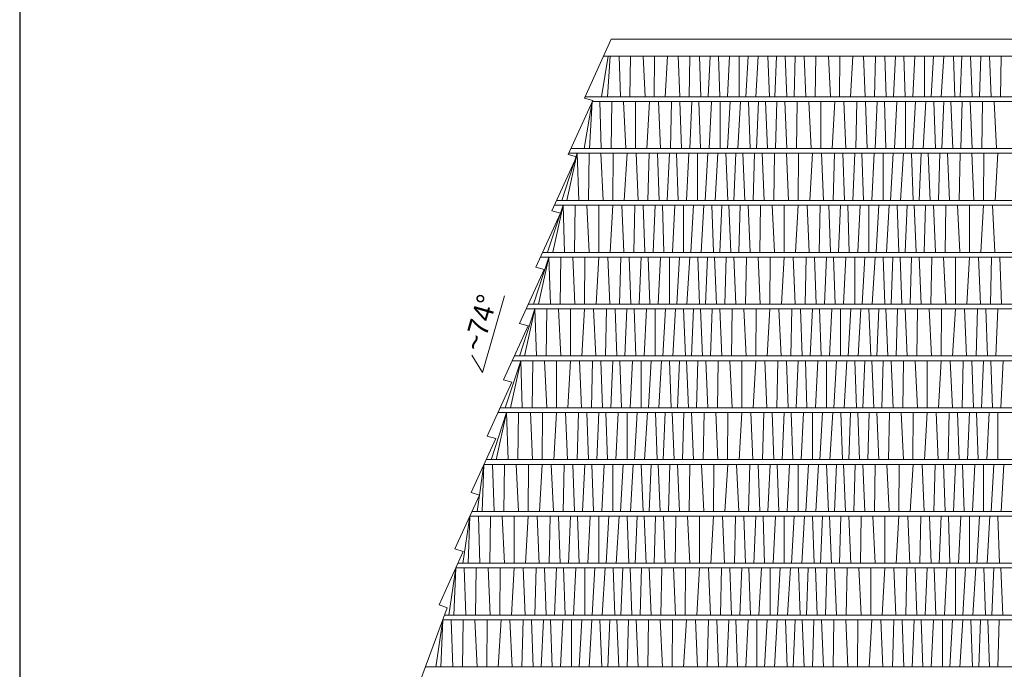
# Model space of a CAD drawing. Header units: centimetres. Extents: x 148485 to 162129, y -6573 to -2118.
# Tile 151 of 167: x 155954 to 156441, y -5745 to -5423. Entities that reach past the tile are written whole.
import ezdxf
from ezdxf.enums import TextEntityAlignment as Align

# ---------------------------------------------------------------- set-up
doc = ezdxf.new("R2010")
doc.units = ezdxf.units.CM
doc.header["$LTSCALE"] = 0.1
doc.layers.add('ELEWACJE - dach podziały', color=34, linetype='Continuous', lineweight=15)
doc.layers.add('ELEWACJE - hacz dachówki', color=251, linetype='Continuous', lineweight=9)
doc.layers.add('ozn_graficzne_PROKON', color=5, linetype='Continuous')
doc.layers.add('ozn_graficzne_R&F', color=5, linetype='Continuous')
doc.styles.add('CG', font='FL Pismo Techniczne.ttf')

msp = doc.modelspace()

# ---------------------------------------------------------------- linework, layer by layer
at = {"layer": 'ELEWACJE - dach podziały'}
for points in [[(156145.453, -5768.694), (156165.582, -5714.129), (156161.55, -5712.642), (156173.575, -5686.252), (156169.433, -5685.065), (156181.568, -5658.376), (156177.427, -5657.188), (156189.562, -5630.499), (156185.42, -5629.311), (156197.555, -5602.622), (156193.414, -5601.435), (156205.549, -5574.746), (156201.407, -5573.558), (156213.542, -5546.869), (156209.401, -5545.682), (156221.536, -5518.993), (156217.394, -5517.805), (156229.529, -5491.116), (156225.388, -5489.928), (156237.523, -5463.239), (156233.381, -5462.052), (156246.631, -5432.912), (156246.631, -5432.912)], [(156233.381, -5462.052), (156246.631, -5432.912), (156834.447, -5432.912)], [(156842.153, -5461.379), (156233.687, -5461.379)], [(156854.314, -5487.033), (156226.75, -5487.033)], [(156866.474, -5512.688), (156219.721, -5512.688)], [(157101.535, -5538.353), (156212.733, -5538.353)], [(157101.535, -5563.996), (156205.755, -5563.996)], [(157101.535, -5589.606), (156198.792, -5589.606)], [(157101.535, -5615.261), (156191.809, -5615.261)], [(157101.535, -5640.878), (156184.843, -5640.878)], [(157101.535, -5666.532), (156177.86, -5666.532)], [(157101.535, -5692.141), (156170.892, -5692.141)], [(157101.535, -5717.795), (156164.229, -5717.795)], [(157101.535, -5743.404), (156154.782, -5743.404)]]:
    msp.add_lwpolyline(points, dxfattribs=at)
at = {"layer": 'ELEWACJE - hacz dachówki'}
for p, q in [((156246.111, -5441.353), (156244.878, -5461.379)), ((156250.595, -5441.353), (156251.246, -5461.379)), ((156256.123, -5441.353), (156255.808, -5461.379)), ((156262.443, -5441.353), (156263.4, -5461.379)), ((156267.981, -5441.353), (156267.907, -5461.379)), ((156274.432, -5441.353), (156273.278, -5461.379)), ((156279.729, -5441.353), (156280.611, -5461.379)), ((156285.595, -5441.353), (156285.122, -5461.379)), ((156290.259, -5441.353), (156290.969, -5461.379)), ((156294.613, -5461.379), (156295.488, -5441.353)), ((156300.337, -5461.379), (156299.649, -5441.353)), ((156304.083, -5461.379), (156305.083, -5441.353)), ((156309.817, -5461.379), (156309.817, -5441.353)), ((156313.214, -5461.379), (156314.339, -5441.353)), ((156318.178, -5461.379), (156319.366, -5441.353)), ((156324.894, -5461.379), (156324.144, -5441.353)), ((156327.55, -5461.379), (156328.376, -5441.353)), ((156333.386, -5461.379), (156332.559, -5441.353)), ((156337.057, -5461.379), (156337.64, -5441.353)), ((156342.904, -5461.379), (156342.078, -5441.353)), ((156347.736, -5441.353), (156347.421, -5461.379)), ((156354.056, -5441.353), (156355.013, -5461.379)), ((156359.594, -5441.353), (156359.52, -5461.379)), ((156366.046, -5441.353), (156364.891, -5461.379)), ((156371.342, -5441.353), (156372.224, -5461.379)), ((156377.208, -5441.353), (156376.736, -5461.379)), ((156381.873, -5441.353), (156382.582, -5461.379)), ((156386.227, -5461.379), (156387.101, -5441.353)), ((156391.95, -5461.379), (156391.263, -5441.353)), ((156395.696, -5461.379), (156396.696, -5441.353)), ((156401.43, -5461.379), (156401.43, -5441.353)), ((156404.827, -5461.379), (156405.952, -5441.353)), ((156409.792, -5461.379), (156410.979, -5441.353)), ((156416.508, -5461.379), (156415.758, -5441.353)), ((156419.163, -5461.379), (156419.99, -5441.353)), ((156424.999, -5461.379), (156424.172, -5441.353)), ((156428.67, -5461.379), (156429.253, -5441.353)), ((156434.518, -5461.379), (156433.691, -5441.353)), ((156439.349, -5441.353), (156439.035, -5461.379)), ((156237.312, -5463.704), (156235.875, -5487.033)), ((156241.001, -5463.704), (156241.76, -5487.033)), ((156246.936, -5463.704), (156246.57, -5487.033)), ((156252.72, -5463.704), (156253.835, -5487.033)), ((156258.693, -5463.704), (156258.607, -5487.033)), ((156265.6, -5463.704), (156264.255, -5487.033)), ((156270.038, -5463.704), (156271.066, -5487.033)), ((156276.475, -5463.704), (156275.924, -5487.033)), ((156280.641, -5463.704), (156281.467, -5487.033)), ((156285.519, -5487.033), (156286.538, -5463.704)), ((156290.841, -5487.033), (156290.041, -5463.704)), ((156295.02, -5487.033), (156296.185, -5463.704)), ((156300.498, -5487.033), (156300.498, -5463.704)), ((156304.183, -5487.033), (156305.494, -5463.704)), ((156309.164, -5487.033), (156310.547, -5463.704)), ((156315.383, -5487.033), (156314.509, -5463.704)), ((156318.443, -5487.033), (156319.405, -5463.704)), ((156323.854, -5487.033), (156322.891, -5463.704)), ((156327.887, -5487.033), (156328.567, -5463.704)), ((156333.373, -5487.033), (156332.41, -5463.704)), ((156338.55, -5463.704), (156338.183, -5487.033)), ((156344.334, -5463.704), (156345.448, -5487.033)), ((156350.306, -5463.704), (156350.22, -5487.033)), ((156357.213, -5463.704), (156355.868, -5487.033)), ((156361.651, -5463.704), (156362.679, -5487.033)), ((156368.088, -5463.704), (156367.538, -5487.033)), ((156372.255, -5463.704), (156373.081, -5487.033)), ((156377.132, -5487.033), (156378.151, -5463.704)), ((156382.455, -5487.033), (156381.654, -5463.704)), ((156386.634, -5487.033), (156387.798, -5463.704)), ((156392.111, -5487.033), (156392.111, -5463.704)), ((156395.797, -5487.033), (156397.107, -5463.704)), ((156400.777, -5487.033), (156402.16, -5463.704)), ((156406.996, -5487.033), (156406.122, -5463.704)), ((156410.056, -5487.033), (156411.019, -5463.704)), ((156415.468, -5487.033), (156414.505, -5463.704)), ((156419.5, -5487.033), (156420.18, -5463.704)), ((156424.987, -5487.033), (156424.023, -5463.704)), ((156430.163, -5463.704), (156429.796, -5487.033)), ((156435.947, -5463.704), (156437.062, -5487.033)), ((156229.878, -5489.358), (156224.752, -5512.688)), ((156229.878, -5489.358), (156230.637, -5512.688)), ((156235.813, -5489.358), (156235.447, -5512.688)), ((156241.597, -5489.358), (156242.712, -5512.688)), ((156247.57, -5489.358), (156247.484, -5512.688)), ((156254.477, -5489.358), (156253.132, -5512.688)), ((156258.915, -5489.358), (156259.942, -5512.688)), ((156265.351, -5489.358), (156264.801, -5512.688)), ((156269.518, -5489.358), (156270.344, -5512.688)), ((156274.395, -5512.688), (156275.415, -5489.358)), ((156279.718, -5512.688), (156278.917, -5489.358)), ((156283.897, -5512.688), (156285.062, -5489.358)), ((156289.375, -5512.688), (156289.375, -5489.358)), ((156293.06, -5512.688), (156294.371, -5489.358)), ((156298.041, -5512.688), (156299.424, -5489.358)), ((156304.26, -5512.688), (156303.386, -5489.358)), ((156307.319, -5512.688), (156308.282, -5489.358)), ((156312.731, -5512.688), (156311.768, -5489.358)), ((156316.764, -5512.688), (156317.444, -5489.358)), ((156322.25, -5512.688), (156321.287, -5489.358)), ((156327.427, -5489.358), (156327.06, -5512.688)), ((156333.21, -5489.358), (156334.325, -5512.688)), ((156339.183, -5489.358), (156339.097, -5512.688)), ((156346.09, -5489.358), (156344.745, -5512.688)), ((156350.528, -5489.358), (156351.556, -5512.688)), ((156356.965, -5489.358), (156356.414, -5512.688)), ((156361.131, -5489.358), (156361.958, -5512.688)), ((156366.009, -5512.688), (156367.028, -5489.358)), ((156371.331, -5512.688), (156370.531, -5489.358)), ((156375.51, -5512.688), (156376.675, -5489.358)), ((156380.988, -5512.688), (156380.988, -5489.358)), ((156384.673, -5512.688), (156385.984, -5489.358)), ((156389.654, -5512.688), (156391.037, -5489.358)), ((156395.873, -5512.688), (156394.999, -5489.358)), ((156398.933, -5512.688), (156399.896, -5489.358)), ((156404.345, -5512.688), (156403.381, -5489.358)), ((156408.377, -5512.688), (156409.057, -5489.358)), ((156413.863, -5512.688), (156412.9, -5489.358)), ((156419.04, -5489.358), (156418.673, -5512.688)), ((156424.824, -5489.358), (156425.939, -5512.688)), ((156430.796, -5489.358), (156430.71, -5512.688)), ((156437.703, -5489.358), (156436.358, -5512.688)), ((156222.886, -5515.013), (156217.76, -5538.342)), ((156222.886, -5515.013), (156223.645, -5538.342)), ((156228.821, -5515.013), (156228.455, -5538.342)), ((156234.605, -5515.013), (156235.72, -5538.342)), ((156240.578, -5515.013), (156240.492, -5538.342)), ((156247.485, -5515.013), (156246.14, -5538.342)), ((156251.923, -5515.013), (156252.95, -5538.342)), ((156258.359, -5515.013), (156257.809, -5538.342)), ((156262.526, -5515.013), (156263.352, -5538.342)), ((156267.403, -5538.342), (156268.423, -5515.013)), ((156272.726, -5538.342), (156271.925, -5515.013)), ((156276.905, -5538.342), (156278.07, -5515.013)), ((156282.383, -5538.342), (156282.383, -5515.013)), ((156286.068, -5538.342), (156287.379, -5515.013)), ((156291.049, -5538.342), (156292.432, -5515.013)), ((156297.268, -5538.342), (156296.394, -5515.013)), ((156300.327, -5538.342), (156301.29, -5515.013)), ((156305.739, -5538.342), (156304.776, -5515.013)), ((156309.772, -5538.342), (156310.452, -5515.013)), ((156315.258, -5538.342), (156314.295, -5515.013)), ((156320.435, -5515.013), (156320.068, -5538.342)), ((156326.218, -5515.013), (156327.333, -5538.342)), ((156332.191, -5515.013), (156332.105, -5538.342)), ((156339.098, -5515.013), (156337.753, -5538.342)), ((156343.536, -5515.013), (156344.564, -5538.342)), ((156349.973, -5515.013), (156349.422, -5538.342)), ((156354.139, -5515.013), (156354.966, -5538.342)), ((156359.017, -5538.342), (156360.036, -5515.013)), ((156364.339, -5538.342), (156363.539, -5515.013)), ((156368.518, -5538.342), (156369.683, -5515.013)), ((156373.996, -5538.342), (156373.996, -5515.013)), ((156377.681, -5538.342), (156378.992, -5515.013)), ((156382.662, -5538.342), (156384.045, -5515.013)), ((156388.881, -5538.342), (156388.007, -5515.013)), ((156391.941, -5538.342), (156392.904, -5515.013)), ((156397.353, -5538.342), (156396.389, -5515.013)), ((156401.385, -5538.342), (156402.065, -5515.013)), ((156406.871, -5538.342), (156405.908, -5515.013)), ((156412.048, -5515.013), (156411.681, -5538.342)), ((156417.832, -5515.013), (156418.947, -5538.342)), ((156423.804, -5515.013), (156423.718, -5538.342)), ((156430.711, -5515.013), (156429.366, -5538.342)), ((156435.149, -5515.013), (156436.177, -5538.342)), ((156215.898, -5540.678), (156210.772, -5564.007)), ((156215.898, -5540.678), (156216.657, -5564.007)), ((156221.833, -5540.678), (156221.467, -5564.007)), ((156227.617, -5540.678), (156228.732, -5564.007)), ((156233.59, -5540.678), (156233.504, -5564.007)), ((156240.497, -5540.678), (156239.152, -5564.007)), ((156244.935, -5540.678), (156245.963, -5564.007)), ((156251.371, -5540.678), (156250.821, -5564.007)), ((156255.538, -5540.678), (156256.364, -5564.007)), ((156260.415, -5564.007), (156261.435, -5540.678)), ((156265.738, -5564.007), (156264.937, -5540.678)), ((156269.917, -5564.007), (156271.082, -5540.678)), ((156275.395, -5564.007), (156275.395, -5540.678)), ((156279.08, -5564.007), (156280.391, -5540.678)), ((156284.061, -5564.007), (156285.444, -5540.678)), ((156290.28, -5564.007), (156289.406, -5540.678)), ((156293.34, -5564.007), (156294.302, -5540.678)), ((156298.751, -5564.007), (156297.788, -5540.678)), ((156302.784, -5564.007), (156303.464, -5540.678)), ((156308.27, -5564.007), (156307.307, -5540.678)), ((156313.447, -5540.678), (156313.08, -5564.007)), ((156319.23, -5540.678), (156320.345, -5564.007)), ((156325.203, -5540.678), (156325.117, -5564.007)), ((156332.11, -5540.678), (156330.765, -5564.007)), ((156336.548, -5540.678), (156337.576, -5564.007)), ((156342.985, -5540.678), (156342.435, -5564.007)), ((156347.151, -5540.678), (156347.978, -5564.007)), ((156352.029, -5564.007), (156353.048, -5540.678)), ((156357.352, -5564.007), (156356.551, -5540.678)), ((156361.531, -5564.007), (156362.695, -5540.678)), ((156367.008, -5564.007), (156367.008, -5540.678)), ((156370.693, -5564.007), (156372.004, -5540.678)), ((156375.674, -5564.007), (156377.057, -5540.678)), ((156381.893, -5564.007), (156381.019, -5540.678)), ((156384.953, -5564.007), (156385.916, -5540.678)), ((156390.365, -5564.007), (156389.402, -5540.678)), ((156394.397, -5564.007), (156395.077, -5540.678)), ((156399.883, -5564.007), (156398.92, -5540.678)), ((156405.06, -5540.678), (156404.693, -5564.007)), ((156410.844, -5540.678), (156411.959, -5564.007)), ((156416.816, -5540.678), (156416.73, -5564.007)), ((156423.723, -5540.678), (156422.379, -5564.007)), ((156428.162, -5540.678), (156429.189, -5564.007)), ((156434.598, -5540.678), (156434.048, -5564.007)), ((156438.765, -5540.678), (156439.591, -5564.007)), ((156208.92, -5566.321), (156203.794, -5589.65)), ((156208.92, -5566.321), (156209.679, -5589.65)), ((156214.855, -5566.321), (156214.489, -5589.65)), ((156220.639, -5566.321), (156221.754, -5589.65)), ((156226.612, -5566.321), (156226.526, -5589.65)), ((156233.519, -5566.321), (156232.174, -5589.65)), ((156237.957, -5566.321), (156238.984, -5589.65)), ((156244.393, -5566.321), (156243.843, -5589.65)), ((156248.56, -5566.321), (156249.386, -5589.65)), ((156253.437, -5589.65), (156254.457, -5566.321)), ((156258.76, -5589.65), (156257.959, -5566.321)), ((156262.939, -5589.65), (156264.104, -5566.321)), ((156268.417, -5589.65), (156268.417, -5566.321)), ((156272.102, -5589.65), (156273.413, -5566.321)), ((156277.083, -5589.65), (156278.466, -5566.321)), ((156283.302, -5589.65), (156282.428, -5566.321)), ((156286.361, -5589.65), (156287.324, -5566.321)), ((156291.773, -5589.65), (156290.81, -5566.321)), ((156295.806, -5589.65), (156296.486, -5566.321)), ((156301.292, -5589.65), (156300.329, -5566.321)), ((156306.469, -5566.321), (156306.102, -5589.65)), ((156312.252, -5566.321), (156313.367, -5589.65)), ((156318.225, -5566.321), (156318.139, -5589.65)), ((156325.132, -5566.321), (156323.787, -5589.65)), ((156329.57, -5566.321), (156330.598, -5589.65)), ((156336.007, -5566.321), (156335.456, -5589.65)), ((156340.173, -5566.321), (156341, -5589.65)), ((156345.051, -5589.65), (156346.07, -5566.321)), ((156350.373, -5589.65), (156349.573, -5566.321)), ((156354.552, -5589.65), (156355.717, -5566.321)), ((156360.03, -5589.65), (156360.03, -5566.321)), ((156363.715, -5589.65), (156365.026, -5566.321)), ((156368.696, -5589.65), (156370.079, -5566.321)), ((156374.915, -5589.65), (156374.041, -5566.321)), ((156377.975, -5589.65), (156378.938, -5566.321)), ((156383.387, -5589.65), (156382.423, -5566.321)), ((156387.419, -5589.65), (156388.099, -5566.321)), ((156392.905, -5589.65), (156391.942, -5566.321)), ((156398.082, -5566.321), (156397.715, -5589.65)), ((156403.866, -5566.321), (156404.981, -5589.65)), ((156409.838, -5566.321), (156409.752, -5589.65)), ((156416.745, -5566.321), (156415.4, -5589.65)), ((156421.183, -5566.321), (156422.211, -5589.65)), ((156427.62, -5566.321), (156427.07, -5589.65)), ((156431.787, -5566.321), (156432.613, -5589.65)), ((156436.664, -5589.65), (156437.683, -5566.321)), ((156201.957, -5591.931), (156196.831, -5615.261)), ((156201.957, -5591.931), (156202.716, -5615.261)), ((156207.892, -5591.931), (156207.526, -5615.261)), ((156213.676, -5591.931), (156214.791, -5615.261)), ((156219.649, -5591.931), (156219.563, -5615.261)), ((156226.556, -5591.931), (156225.211, -5615.261)), ((156230.994, -5591.931), (156232.021, -5615.261)), ((156237.43, -5591.931), (156236.88, -5615.261)), ((156241.597, -5591.931), (156242.423, -5615.261)), ((156246.474, -5615.261), (156247.494, -5591.931)), ((156251.797, -5615.261), (156250.996, -5591.931)), ((156255.976, -5615.261), (156257.141, -5591.931)), ((156261.454, -5615.261), (156261.454, -5591.931)), ((156265.139, -5615.261), (156266.45, -5591.931)), ((156270.12, -5615.261), (156271.503, -5591.931)), ((156276.339, -5615.261), (156275.465, -5591.931)), ((156279.398, -5615.261), (156280.361, -5591.931)), ((156284.81, -5615.261), (156283.847, -5591.931)), ((156288.843, -5615.261), (156289.523, -5591.931)), ((156294.329, -5615.261), (156293.366, -5591.931)), ((156299.506, -5591.931), (156299.139, -5615.261)), ((156305.289, -5591.931), (156306.404, -5615.261)), ((156311.262, -5591.931), (156311.176, -5615.261)), ((156318.169, -5591.931), (156316.824, -5615.261)), ((156322.607, -5591.931), (156323.635, -5615.261)), ((156329.044, -5591.931), (156328.493, -5615.261)), ((156333.21, -5591.931), (156334.037, -5615.261)), ((156338.088, -5615.261), (156339.107, -5591.931)), ((156343.41, -5615.261), (156342.61, -5591.931)), ((156347.589, -5615.261), (156348.754, -5591.931)), ((156353.067, -5615.261), (156353.067, -5591.931)), ((156356.752, -5615.261), (156358.063, -5591.931)), ((156361.733, -5615.261), (156363.116, -5591.931)), ((156367.952, -5615.261), (156367.078, -5591.931)), ((156371.012, -5615.261), (156371.975, -5591.931)), ((156376.424, -5615.261), (156375.46, -5591.931)), ((156380.456, -5615.261), (156381.136, -5591.931)), ((156385.942, -5615.261), (156384.979, -5591.931)), ((156391.119, -5591.931), (156390.752, -5615.261)), ((156396.903, -5591.931), (156398.018, -5615.261)), ((156402.875, -5591.931), (156402.789, -5615.261)), ((156409.782, -5591.931), (156408.437, -5615.261)), ((156414.22, -5591.931), (156415.248, -5615.261)), ((156420.657, -5591.931), (156420.107, -5615.261)), ((156424.824, -5591.931), (156425.65, -5615.261)), ((156429.701, -5615.261), (156430.72, -5591.931)), ((156435.024, -5615.261), (156434.223, -5591.931)), ((156439.203, -5615.261), (156440.367, -5591.931)), ((156194.974, -5617.586), (156189.848, -5640.915)), ((156194.974, -5617.586), (156195.733, -5640.915)), ((156200.909, -5617.586), (156200.543, -5640.915)), ((156206.693, -5617.586), (156207.808, -5640.915)), ((156212.666, -5617.586), (156212.58, -5640.915)), ((156219.573, -5617.586), (156218.228, -5640.915)), ((156224.011, -5617.586), (156225.038, -5640.915)), ((156230.447, -5617.586), (156229.897, -5640.915)), ((156234.614, -5617.586), (156235.44, -5640.915)), ((156239.491, -5640.915), (156240.511, -5617.586)), ((156244.814, -5640.915), (156244.013, -5617.586)), ((156248.993, -5640.915), (156250.158, -5617.586)), ((156254.471, -5640.915), (156254.471, -5617.586)), ((156258.156, -5640.915), (156259.467, -5617.586)), ((156263.137, -5640.915), (156264.52, -5617.586)), ((156269.356, -5640.915), (156268.482, -5617.586)), ((156272.415, -5640.915), (156273.378, -5617.586)), ((156277.827, -5640.915), (156276.864, -5617.586)), ((156281.86, -5640.915), (156282.54, -5617.586)), ((156287.346, -5640.915), (156286.383, -5617.586)), ((156292.523, -5617.586), (156292.156, -5640.915)), ((156298.306, -5617.586), (156299.421, -5640.915)), ((156304.279, -5617.586), (156304.193, -5640.915)), ((156311.186, -5617.586), (156309.841, -5640.915)), ((156315.624, -5617.586), (156316.652, -5640.915)), ((156322.061, -5617.586), (156321.51, -5640.915)), ((156326.227, -5617.586), (156327.054, -5640.915)), ((156331.105, -5640.915), (156332.124, -5617.586)), ((156336.427, -5640.915), (156335.627, -5617.586)), ((156340.606, -5640.915), (156341.771, -5617.586)), ((156346.084, -5640.915), (156346.084, -5617.586)), ((156349.769, -5640.915), (156351.08, -5617.586)), ((156354.75, -5640.915), (156356.133, -5617.586)), ((156360.969, -5640.915), (156360.095, -5617.586)), ((156364.029, -5640.915), (156364.992, -5617.586)), ((156369.441, -5640.915), (156368.477, -5617.586)), ((156373.473, -5640.915), (156374.153, -5617.586)), ((156378.959, -5640.915), (156377.996, -5617.586)), ((156384.136, -5617.586), (156383.769, -5640.915)), ((156389.92, -5617.586), (156391.035, -5640.915)), ((156395.892, -5617.586), (156395.806, -5640.915)), ((156402.799, -5617.586), (156401.454, -5640.915)), ((156407.237, -5617.586), (156408.265, -5640.915)), ((156413.674, -5617.586), (156413.124, -5640.915)), ((156417.841, -5617.586), (156418.667, -5640.915)), ((156422.718, -5640.915), (156423.737, -5617.586)), ((156428.041, -5640.915), (156427.24, -5617.586)), ((156432.22, -5640.915), (156433.384, -5617.586)), ((156437.697, -5640.915), (156437.697, -5617.586)), ((156183.785, -5643.203), (156182.882, -5666.532)), ((156188.008, -5643.203), (156188.766, -5666.532)), ((156193.943, -5643.203), (156193.576, -5666.532)), ((156199.727, -5643.203), (156200.842, -5666.532)), ((156205.7, -5643.203), (156205.613, -5666.532)), ((156212.606, -5643.203), (156211.262, -5666.532)), ((156217.045, -5643.203), (156218.072, -5666.532)), ((156223.481, -5643.203), (156222.931, -5666.532)), ((156227.648, -5643.203), (156228.474, -5666.532)), ((156232.525, -5666.532), (156233.544, -5643.203)), ((156237.848, -5666.532), (156237.047, -5643.203)), ((156242.027, -5666.532), (156243.191, -5643.203)), ((156247.504, -5666.532), (156247.504, -5643.203)), ((156251.19, -5666.532), (156252.5, -5643.203)), ((156256.17, -5666.532), (156257.554, -5643.203)), ((156262.389, -5666.532), (156261.516, -5643.203)), ((156265.449, -5666.532), (156266.412, -5643.203)), ((156270.861, -5666.532), (156269.898, -5643.203)), ((156274.894, -5666.532), (156275.573, -5643.203)), ((156280.38, -5666.532), (156279.417, -5643.203)), ((156285.556, -5643.203), (156285.19, -5666.532)), ((156291.34, -5643.203), (156292.455, -5666.532)), ((156297.313, -5643.203), (156297.227, -5666.532)), ((156304.22, -5643.203), (156302.875, -5666.532)), ((156308.658, -5643.203), (156309.686, -5666.532)), ((156315.094, -5643.203), (156314.544, -5666.532)), ((156319.261, -5643.203), (156320.087, -5666.532)), ((156324.138, -5666.532), (156325.158, -5643.203)), ((156329.461, -5666.532), (156328.66, -5643.203)), ((156333.64, -5666.532), (156334.805, -5643.203)), ((156339.118, -5666.532), (156339.118, -5643.203)), ((156342.803, -5666.532), (156344.114, -5643.203)), ((156347.784, -5666.532), (156349.167, -5643.203)), ((156354.003, -5666.532), (156353.129, -5643.203)), ((156357.062, -5666.532), (156358.025, -5643.203)), ((156362.474, -5666.532), (156361.511, -5643.203)), ((156366.507, -5666.532), (156367.187, -5643.203)), ((156371.993, -5666.532), (156371.03, -5643.203)), ((156377.17, -5643.203), (156376.803, -5666.532)), ((156382.953, -5643.203), (156384.068, -5666.532)), ((156388.926, -5643.203), (156388.84, -5666.532)), ((156395.833, -5643.203), (156394.488, -5666.532)), ((156400.271, -5643.203), (156401.299, -5666.532)), ((156406.708, -5643.203), (156406.157, -5666.532)), ((156410.874, -5643.203), (156411.701, -5666.532)), ((156415.752, -5666.532), (156416.771, -5643.203)), ((156421.074, -5666.532), (156420.274, -5643.203)), ((156425.253, -5666.532), (156426.418, -5643.203)), ((156430.731, -5666.532), (156430.731, -5643.203)), ((156434.416, -5666.532), (156435.727, -5643.203)), ((156439.397, -5666.532), (156440.78, -5643.203)), ((156176.802, -5668.857), (156175.899, -5692.187)), ((156181.025, -5668.857), (156181.783, -5692.187)), ((156186.96, -5668.857), (156186.593, -5692.187)), ((156192.744, -5668.857), (156193.859, -5692.187)), ((156198.717, -5668.857), (156198.63, -5692.187)), ((156205.623, -5668.857), (156204.279, -5692.187)), ((156210.062, -5668.857), (156211.089, -5692.187)), ((156216.498, -5668.857), (156215.948, -5692.187)), ((156220.665, -5668.857), (156221.491, -5692.187)), ((156225.542, -5692.187), (156226.561, -5668.857)), ((156230.865, -5692.187), (156230.064, -5668.857)), ((156235.044, -5692.187), (156236.208, -5668.857)), ((156240.521, -5692.187), (156240.521, -5668.857)), ((156244.207, -5692.187), (156245.517, -5668.857)), ((156249.187, -5692.187), (156250.571, -5668.857)), ((156255.406, -5692.187), (156254.533, -5668.857)), ((156258.466, -5692.187), (156259.429, -5668.857)), ((156263.878, -5692.187), (156262.915, -5668.857)), ((156267.911, -5692.187), (156268.59, -5668.857)), ((156273.397, -5692.187), (156272.434, -5668.857)), ((156278.573, -5668.857), (156278.207, -5692.187)), ((156284.357, -5668.857), (156285.472, -5692.187)), ((156290.33, -5668.857), (156290.244, -5692.187)), ((156297.237, -5668.857), (156295.892, -5692.187)), ((156301.675, -5668.857), (156302.703, -5692.187)), ((156308.111, -5668.857), (156307.561, -5692.187)), ((156312.278, -5668.857), (156313.104, -5692.187)), ((156317.155, -5692.187), (156318.175, -5668.857)), ((156322.478, -5692.187), (156321.677, -5668.857)), ((156326.657, -5692.187), (156327.822, -5668.857)), ((156332.135, -5692.187), (156332.135, -5668.857)), ((156335.82, -5692.187), (156337.131, -5668.857)), ((156340.801, -5692.187), (156342.184, -5668.857)), ((156347.02, -5692.187), (156346.146, -5668.857)), ((156350.079, -5692.187), (156351.042, -5668.857)), ((156355.491, -5692.187), (156354.528, -5668.857)), ((156359.524, -5692.187), (156360.204, -5668.857)), ((156365.01, -5692.187), (156364.047, -5668.857)), ((156370.187, -5668.857), (156369.82, -5692.187)), ((156375.97, -5668.857), (156377.085, -5692.187)), ((156381.943, -5668.857), (156381.857, -5692.187)), ((156388.85, -5668.857), (156387.505, -5692.187)), ((156393.288, -5668.857), (156394.316, -5692.187)), ((156399.725, -5668.857), (156399.174, -5692.187)), ((156403.891, -5668.857), (156404.718, -5692.187)), ((156408.769, -5692.187), (156409.788, -5668.857)), ((156414.091, -5692.187), (156413.291, -5668.857)), ((156418.27, -5692.187), (156419.435, -5668.857)), ((156423.748, -5692.187), (156423.748, -5668.857)), ((156427.433, -5692.187), (156428.744, -5668.857)), ((156432.414, -5692.187), (156433.797, -5668.857)), ((156438.633, -5692.187), (156437.759, -5668.857)), ((156169.832, -5694.466), (156168.929, -5717.795)), ((156174.055, -5694.466), (156174.813, -5717.795)), ((156179.99, -5694.466), (156179.623, -5717.795)), ((156185.774, -5694.466), (156186.888, -5717.795)), ((156191.746, -5694.466), (156191.66, -5717.795)), ((156198.653, -5694.466), (156197.308, -5717.795)), ((156203.091, -5694.466), (156204.119, -5717.795)), ((156209.528, -5694.466), (156208.978, -5717.795)), ((156213.695, -5694.466), (156214.521, -5717.795)), ((156218.572, -5717.795), (156219.591, -5694.466)), ((156223.895, -5717.795), (156223.094, -5694.466)), ((156228.074, -5717.795), (156229.238, -5694.466)), ((156233.551, -5717.795), (156233.551, -5694.466)), ((156237.237, -5717.795), (156238.547, -5694.466)), ((156242.217, -5717.795), (156243.6, -5694.466)), ((156248.436, -5717.795), (156247.563, -5694.466)), ((156251.496, -5717.795), (156252.459, -5694.466)), ((156256.908, -5717.795), (156255.945, -5694.466)), ((156260.94, -5717.795), (156261.62, -5694.466)), ((156266.427, -5717.795), (156265.463, -5694.466)), ((156271.603, -5694.466), (156271.236, -5717.795)), ((156277.387, -5694.466), (156278.502, -5717.795)), ((156283.36, -5694.466), (156283.273, -5717.795)), ((156290.266, -5694.466), (156288.922, -5717.795)), ((156294.705, -5694.466), (156295.732, -5717.795)), ((156301.141, -5694.466), (156300.591, -5717.795)), ((156305.308, -5694.466), (156306.134, -5717.795)), ((156310.185, -5717.795), (156311.204, -5694.466)), ((156315.508, -5717.795), (156314.707, -5694.466)), ((156319.687, -5717.795), (156320.852, -5694.466)), ((156325.164, -5717.795), (156325.164, -5694.466)), ((156328.85, -5717.795), (156330.16, -5694.466)), ((156333.831, -5717.795), (156335.214, -5694.466)), ((156340.049, -5717.795), (156339.176, -5694.466)), ((156343.109, -5717.795), (156344.072, -5694.466)), ((156348.521, -5717.795), (156347.558, -5694.466)), ((156352.554, -5717.795), (156353.234, -5694.466)), ((156358.04, -5717.795), (156357.077, -5694.466)), ((156363.216, -5694.466), (156362.85, -5717.795)), ((156369, -5694.466), (156370.115, -5717.795)), ((156374.973, -5694.466), (156374.887, -5717.795)), ((156381.88, -5694.466), (156380.535, -5717.795)), ((156386.318, -5694.466), (156387.346, -5717.795)), ((156392.755, -5694.466), (156392.204, -5717.795)), ((156396.921, -5694.466), (156397.747, -5717.795)), ((156401.799, -5717.795), (156402.818, -5694.466)), ((156407.121, -5717.795), (156406.321, -5694.466)), ((156411.3, -5717.795), (156412.465, -5694.466)), ((156416.778, -5717.795), (156416.778, -5694.466)), ((156420.463, -5717.795), (156421.774, -5694.466)), ((156425.444, -5717.795), (156426.827, -5694.466)), ((156431.663, -5717.795), (156430.789, -5694.466)), ((156434.723, -5717.795), (156435.685, -5694.466)), ((156440.134, -5717.795), (156439.171, -5694.466)), ((156163.371, -5720.12), (156162.468, -5743.449)), ((156167.594, -5720.12), (156168.352, -5743.449)), ((156173.529, -5720.12), (156173.162, -5743.449)), ((156179.313, -5720.12), (156180.428, -5743.449)), ((156185.285, -5720.12), (156185.199, -5743.449)), ((156192.192, -5720.12), (156190.847, -5743.449)), ((156196.63, -5720.12), (156197.658, -5743.449)), ((156203.067, -5720.12), (156202.517, -5743.449)), ((156207.234, -5720.12), (156208.06, -5743.449)), ((156212.111, -5743.449), (156213.13, -5720.12)), ((156217.434, -5743.449), (156216.633, -5720.12)), ((156221.613, -5743.449), (156222.777, -5720.12)), ((156227.09, -5743.449), (156227.09, -5720.12)), ((156230.776, -5743.449), (156232.086, -5720.12)), ((156235.756, -5743.449), (156237.139, -5720.12)), ((156241.975, -5743.449), (156241.102, -5720.12)), ((156245.035, -5743.449), (156245.998, -5720.12)), ((156250.447, -5743.449), (156249.484, -5720.12)), ((156254.48, -5743.449), (156255.159, -5720.12)), ((156259.966, -5743.449), (156259.003, -5720.12)), ((156265.142, -5720.12), (156264.776, -5743.449)), ((156270.926, -5720.12), (156272.041, -5743.449)), ((156276.899, -5720.12), (156276.813, -5743.449)), ((156283.806, -5720.12), (156282.461, -5743.449)), ((156288.244, -5720.12), (156289.271, -5743.449)), ((156294.68, -5720.12), (156294.13, -5743.449)), ((156298.847, -5720.12), (156299.673, -5743.449)), ((156303.724, -5743.449), (156304.743, -5720.12)), ((156309.047, -5743.449), (156308.246, -5720.12)), ((156313.226, -5743.449), (156314.391, -5720.12)), ((156318.703, -5743.449), (156318.703, -5720.12)), ((156322.389, -5743.449), (156323.7, -5720.12)), ((156327.37, -5743.449), (156328.753, -5720.12)), ((156333.588, -5743.449), (156332.715, -5720.12)), ((156336.648, -5743.449), (156337.611, -5720.12)), ((156342.06, -5743.449), (156341.097, -5720.12)), ((156346.093, -5743.449), (156346.773, -5720.12)), ((156351.579, -5743.449), (156350.616, -5720.12)), ((156356.755, -5720.12), (156356.389, -5743.449)), ((156362.539, -5720.12), (156363.654, -5743.449)), ((156368.512, -5720.12), (156368.426, -5743.449)), ((156375.419, -5720.12), (156374.074, -5743.449)), ((156379.857, -5720.12), (156380.885, -5743.449)), ((156386.294, -5720.12), (156385.743, -5743.449)), ((156390.46, -5720.12), (156391.286, -5743.449)), ((156395.338, -5743.449), (156396.357, -5720.12)), ((156400.66, -5743.449), (156399.86, -5720.12)), ((156404.839, -5743.449), (156406.004, -5720.12)), ((156410.317, -5743.449), (156410.317, -5720.12)), ((156414.002, -5743.449), (156415.313, -5720.12)), ((156418.983, -5743.449), (156420.366, -5720.12)), ((156425.202, -5743.449), (156424.328, -5720.12)), ((156428.262, -5743.449), (156429.225, -5720.12)), ((156433.673, -5743.449), (156432.71, -5720.12)), ((156437.706, -5743.449), (156438.386, -5720.12))]:
    msp.add_line(p, q, dxfattribs=at)
for points in [[(156241.81, -5461.379), (156245.201, -5441.353)], [(156242.793, -5441.353), (156829.67, -5441.353)], [(156233.361, -5487.033), (156237.312, -5463.704)], [(156843.255, -5463.704), (156237.312, -5463.704)], [(156222.238, -5512.688), (156229.878, -5489.358)], [(156855.416, -5489.358), (156225.656, -5489.358)], [(156215.246, -5538.342), (156222.886, -5515.013)], [(156867.577, -5515.013), (156218.664, -5515.013)], [(156208.258, -5564.007), (156215.898, -5540.678)], [(157101.535, -5540.678), (156211.676, -5540.678)], [(156201.28, -5589.65), (156208.92, -5566.321)], [(157101.535, -5566.321), (156204.698, -5566.321)], [(156194.317, -5615.261), (156201.957, -5591.931)], [(157101.535, -5591.931), (156197.735, -5591.931)], [(156187.334, -5640.915), (156194.974, -5617.586)], [(157101.535, -5617.586), (156190.752, -5617.586)], [(156180.367, -5666.532), (156183.785, -5643.203)], [(157101.535, -5643.203), (156183.785, -5643.203)], [(156173.384, -5692.187), (156176.802, -5668.857)], [(157101.535, -5668.857), (156176.802, -5668.857)], [(156166.414, -5717.795), (156169.832, -5694.466)], [(157101.535, -5694.466), (156169.832, -5694.466)], [(156159.953, -5743.449), (156163.371, -5720.12)], [(157101.535, -5720.12), (156163.371, -5720.12)]]:
    msp.add_lwpolyline(points, dxfattribs=at)
at = {"layer": 'ozn_graficzne_PROKON', "color": 4, "lineweight": 5}
msp.add_lwpolyline([(156193.992, -5559.793), (156183.104, -5597.764), (156177.805, -5589.284)], dxfattribs=at)
at = {"layer": 'ozn_graficzne_R&F'}
msp.add_lwpolyline([(155954.32, -6522.917), (157879.32, -6522.917), (157879.32, -5137.917), (155954.32, -5137.917)], close=True, dxfattribs=at)

# ---------------------------------------------------------------- texts
at = {"layer": 'ozn_graficzne_PROKON', "color": 6, "lineweight": 0, "style": 'CG'}
msp.add_text('~74%%D', height=10, rotation=74, dxfattribs=at).set_placement((156189.569, -5575.22), align=Align.BOTTOM_CENTER)

doc.saveas('drawing.dxf')
